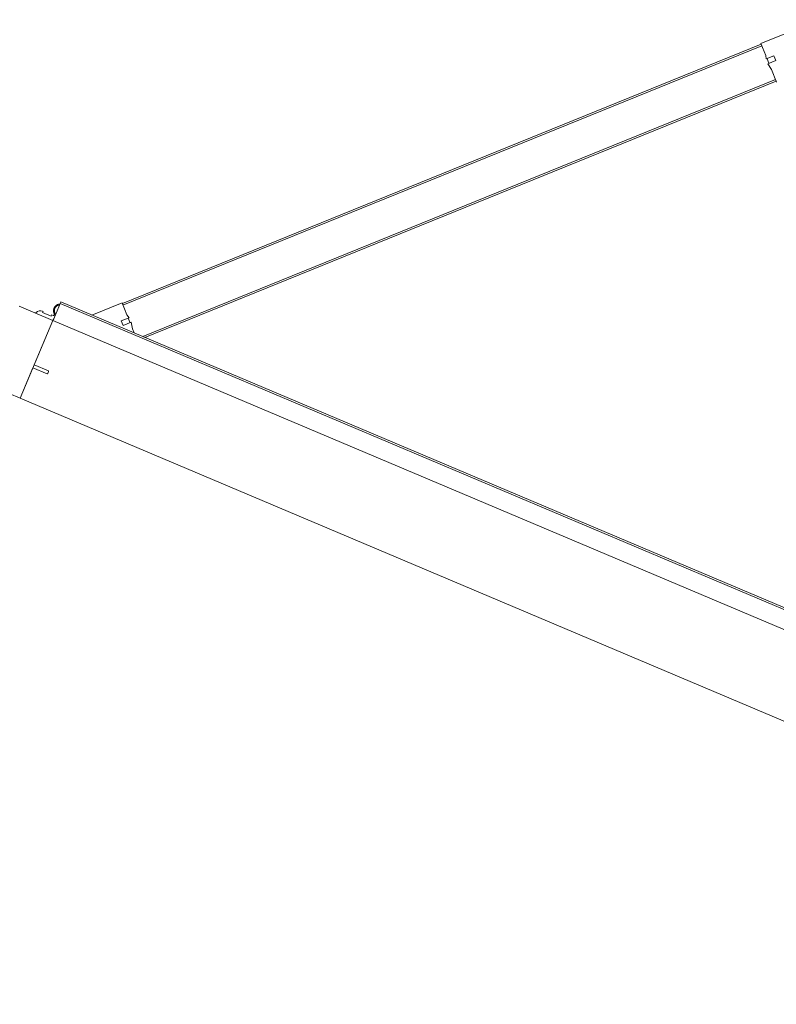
# Model space of a CAD drawing. Header units: millimetres. Extents: x 1512 to 2105, y 794 to 1149.
# Tile 216 of 256: x 1787.512 to 1788.422, y 1106.435 to 1107.619. Entities that reach past the tile are written whole.
import ezdxf

# ---------------------------------------------------------------- set-up
doc = ezdxf.new("R2010")
doc.units = ezdxf.units.MM
doc.layers.add('A-DOOR', color=31, linetype='Continuous', lineweight=9)

# ---------------------------------------------------------------- blocks, each defined once
blk = doc.blocks.new('5-panel_Bi-fold_external_door_10806 - Type 1-225860-اول')
at = {"layer": 'A-DOOR'}
for p, q in [((-1.6227, 0.7434), (-1.6764, 0.6897)), ((-1.6757, 0.689), (-2.262, 0.1027)), ((-1.6743, 0.6876), (-2.2606, 0.1012)), ((-1.6764, 0.6897), (-1.6652, 0.6785)), ((-1.6757, 0.689), (-1.6743, 0.6876)), ((-1.6652, 0.6785), (-1.6632, 0.675)), ((-1.6632, 0.675), (-1.6561, 0.6821)), ((-1.6624, 0.6757), (-1.6582, 0.6715)), ((-1.6518, 0.6779), (-1.6592, 0.6705)), ((-1.6561, 0.6821), (-1.6518, 0.6779)), ((-1.6592, 0.6705), (-1.6526, 0.6659)), ((-1.6526, 0.6659), (-1.641, 0.6543)), ((-1.6432, 0.6565), (-2.2239, 0.0757)), ((-1.6417, 0.655), (-2.2211, 0.0757)), ((-1.6432, 0.6565), (-1.6417, 0.655)), ((-2.2627, 0.1034), (-2.2904, 0.0757)), ((-2.2516, 0.0922), (-2.2627, 0.1034)), ((-2.2606, 0.1012), (-2.262, 0.1027)), ((-2.2551, 0.083), (-2.248, 0.0901)), ((-2.2509, 0.0788), (-2.2551, 0.083)), ((-2.248, 0.0901), (-2.2516, 0.0922)), ((-2.2435, 0.0861), (-2.2509, 0.0788)), ((-2.2445, 0.0851), (-2.2488, 0.0894)), ((-2.2389, 0.0796), (-2.2435, 0.0861)), ((2.581, 0.0759), (-2.331, 0.0759)), ((-2.331, 0.0755), (-2.331, 0.0759)), ((-2.331, 0.0743), (-2.331, 0.0755)), ((-2.331, 0.0737), (-2.331, 0.0743)), ((2.581, 0.0737), (-2.331, 0.0737)), ((-2.331, 0.0693), (-2.331, 0.0737)), ((-2.2351, 0.0757), (-2.2389, 0.0796)), ((-2.3325, 0.0594), (-2.3325, 0.0569)), ((-2.3325, 0.0594), (-2.3325, 0.0569)), ((-2.3325, 0.0594), (-2.3325, 0.0569)), ((-2.3325, 0.0594), (-2.3325, 0.0569)), ((-2.331, 0.0538), (-2.331, 0.0693)), ((-2.331, 0.0516), (-2.375, 0.0516)), ((-2.3461, 0.0569), (-2.3469, 0.0569)), ((-2.3461, 0.0569), (-2.3469, 0.0569)), ((-2.3461, 0.0553), (-2.3461, 0.0569)), ((-2.3461, 0.0553), (-2.3461, 0.0569)), ((-2.335, 0.0553), (-2.3461, 0.0553)), ((-2.331, 0.0569), (-2.335, 0.0569)), ((-2.335, 0.0569), (-2.335, 0.0553)), ((-2.331, 0.0516), (-2.331, 0.0538)), ((-2.331, -0.05), (-2.331, 0.0516)), ((-2.331, 0.0516), (2.581, 0.0516)), ((-2.331, -0.0065), (-2.331, 0.0516)), ((-2.3125, -0.0065), (-2.331, -0.0065)), ((-2.331, -0.05), (-2.331, -0.0102)), ((-2.331, -0.0102), (-2.3125, -0.0102)), ((-2.312, -0.0097), (-2.312, -0.007)), ((-2.375, -0.05), (-2.331, -0.05)), ((-2.331, -0.05), (2.581, -0.05))]:
    blk.add_line(p, q, dxfattribs=at)
at = {"layer": 'A-DOOR', "flags": 128}
blk.add_lwpolyline([(-2.3315, 0.0725), (-2.3317, 0.0724), (-2.332, 0.0722), (-2.3323, 0.072), (-2.3325, 0.0718), (-2.3328, 0.0716), (-2.333, 0.0714), (-2.3332, 0.0712), (-2.3335, 0.0709), (-2.3337, 0.0707), (-2.3339, 0.0704), (-2.3341, 0.0702), (-2.3342, 0.0699), (-2.3344, 0.0696), (-2.3346, 0.0694), (-2.3347, 0.0691), (-2.3348, 0.0688), (-2.335, 0.0685), (-2.3351, 0.0682), (-2.3352, 0.0679), (-2.3352, 0.0676), (-2.3353, 0.0673), (-2.3354, 0.067), (-2.3354, 0.0666), (-2.3355, 0.0663), (-2.3355, 0.066), (-2.3355, 0.0657), (-2.3355, 0.0654), (-2.3355, 0.065), (-2.3355, 0.0647), (-2.3354, 0.0644), (-2.3354, 0.0641), (-2.3353, 0.0638), (-2.3352, 0.0635), (-2.3351, 0.0632), (-2.335, 0.0629), (-2.3349, 0.0626), (-2.3348, 0.0623), (-2.3346, 0.062), (-2.3345, 0.0617), (-2.3343, 0.0614), (-2.3342, 0.0612), (-2.334, 0.0609), (-2.3338, 0.0606), (-2.3336, 0.0604), (-2.3334, 0.0602), (-2.3331, 0.0599), (-2.3329, 0.0597), (-2.3327, 0.0595), (-2.3324, 0.0593), (-2.3322, 0.0591), (-2.3319, 0.0589), (-2.3316, 0.0587), (-2.3313, 0.0586), (-2.3311, 0.0584)], dxfattribs=at)
blk.add_lwpolyline([(-2.3315, 0.0725), (-2.3317, 0.0724), (-2.332, 0.0722), (-2.3323, 0.072), (-2.3325, 0.0718), (-2.3328, 0.0716), (-2.333, 0.0714), (-2.3332, 0.0712), (-2.3335, 0.0709), (-2.3337, 0.0707), (-2.3339, 0.0704), (-2.3341, 0.0702), (-2.3342, 0.0699), (-2.3344, 0.0696), (-2.3346, 0.0694), (-2.3347, 0.0691), (-2.3348, 0.0688), (-2.335, 0.0685), (-2.3351, 0.0682), (-2.3352, 0.0679), (-2.3352, 0.0676), (-2.3353, 0.0673), (-2.3354, 0.067), (-2.3354, 0.0666), (-2.3355, 0.0663), (-2.3355, 0.066), (-2.3355, 0.0657), (-2.3355, 0.0654), (-2.3355, 0.065), (-2.3355, 0.0647), (-2.3354, 0.0644), (-2.3354, 0.0641), (-2.3353, 0.0638), (-2.3352, 0.0635), (-2.3351, 0.0632), (-2.335, 0.0629), (-2.3349, 0.0626), (-2.3348, 0.0623), (-2.3346, 0.062), (-2.3345, 0.0617), (-2.3343, 0.0614), (-2.3342, 0.0612), (-2.334, 0.0609), (-2.3338, 0.0606), (-2.3336, 0.0604), (-2.3334, 0.0602), (-2.3331, 0.0599), (-2.3329, 0.0597), (-2.3327, 0.0595), (-2.3324, 0.0593), (-2.3322, 0.0591), (-2.3319, 0.0589), (-2.3316, 0.0587), (-2.3313, 0.0586), (-2.3311, 0.0584)], dxfattribs=at)
blk.add_lwpolyline([(-2.3315, 0.0725), (-2.3317, 0.0724), (-2.332, 0.0722), (-2.3323, 0.072), (-2.3325, 0.0718), (-2.3328, 0.0716), (-2.333, 0.0714), (-2.3332, 0.0712), (-2.3335, 0.0709), (-2.3337, 0.0707), (-2.3339, 0.0704), (-2.3341, 0.0702), (-2.3342, 0.0699), (-2.3344, 0.0696), (-2.3346, 0.0694), (-2.3347, 0.0691), (-2.3348, 0.0688), (-2.335, 0.0685), (-2.3351, 0.0682), (-2.3352, 0.0679), (-2.3352, 0.0676), (-2.3353, 0.0673), (-2.3354, 0.067), (-2.3354, 0.0666), (-2.3355, 0.0663), (-2.3355, 0.066), (-2.3355, 0.0657), (-2.3355, 0.0654), (-2.3355, 0.065), (-2.3355, 0.0647), (-2.3354, 0.0644), (-2.3354, 0.0641), (-2.3353, 0.0638), (-2.3352, 0.0635), (-2.3351, 0.0632), (-2.335, 0.0629), (-2.3349, 0.0626), (-2.3348, 0.0623), (-2.3346, 0.062), (-2.3345, 0.0617), (-2.3343, 0.0614), (-2.3342, 0.0612), (-2.334, 0.0609), (-2.3338, 0.0606), (-2.3336, 0.0604), (-2.3334, 0.0602), (-2.3331, 0.0599), (-2.3329, 0.0597), (-2.3327, 0.0595), (-2.3324, 0.0593), (-2.3322, 0.0591), (-2.3319, 0.0589), (-2.3316, 0.0587), (-2.3313, 0.0586), (-2.3311, 0.0584)], dxfattribs=at)
blk.add_lwpolyline([(-2.3315, 0.0725), (-2.3317, 0.0724), (-2.332, 0.0722), (-2.3323, 0.072), (-2.3325, 0.0718), (-2.3328, 0.0716), (-2.333, 0.0714), (-2.3332, 0.0712), (-2.3335, 0.0709), (-2.3337, 0.0707), (-2.3339, 0.0704), (-2.3341, 0.0702), (-2.3342, 0.0699), (-2.3344, 0.0696), (-2.3346, 0.0694), (-2.3347, 0.0691), (-2.3348, 0.0688), (-2.335, 0.0685), (-2.3351, 0.0682), (-2.3352, 0.0679), (-2.3352, 0.0676), (-2.3353, 0.0673), (-2.3354, 0.067), (-2.3354, 0.0666), (-2.3355, 0.0663), (-2.3355, 0.066), (-2.3355, 0.0657), (-2.3355, 0.0654), (-2.3355, 0.065), (-2.3355, 0.0647), (-2.3354, 0.0644), (-2.3354, 0.0641), (-2.3353, 0.0638), (-2.3352, 0.0635), (-2.3351, 0.0632), (-2.335, 0.0629), (-2.3349, 0.0626), (-2.3348, 0.0623), (-2.3346, 0.062), (-2.3345, 0.0617), (-2.3343, 0.0614), (-2.3342, 0.0612), (-2.334, 0.0609), (-2.3338, 0.0606), (-2.3336, 0.0604), (-2.3334, 0.0602), (-2.3331, 0.0599), (-2.3329, 0.0597), (-2.3327, 0.0595), (-2.3324, 0.0593), (-2.3322, 0.0591), (-2.3319, 0.0589), (-2.3316, 0.0587), (-2.3313, 0.0586), (-2.3311, 0.0584)], dxfattribs=at)
blk.add_lwpolyline([(-2.3315, 0.0725), (-2.3317, 0.0724), (-2.332, 0.0722), (-2.3323, 0.072), (-2.3325, 0.0718), (-2.3328, 0.0716), (-2.333, 0.0714), (-2.3332, 0.0712), (-2.3335, 0.0709), (-2.3337, 0.0707), (-2.3339, 0.0704), (-2.3341, 0.0702), (-2.3342, 0.0699), (-2.3344, 0.0696), (-2.3346, 0.0694), (-2.3347, 0.0691), (-2.3348, 0.0688), (-2.335, 0.0685), (-2.3351, 0.0682), (-2.3352, 0.0679), (-2.3352, 0.0676), (-2.3353, 0.0673), (-2.3354, 0.067), (-2.3354, 0.0666), (-2.3355, 0.0663), (-2.3355, 0.066), (-2.3355, 0.0657), (-2.3355, 0.0654), (-2.3355, 0.065), (-2.3355, 0.0647), (-2.3354, 0.0644), (-2.3354, 0.0641), (-2.3353, 0.0638), (-2.3352, 0.0635), (-2.3351, 0.0632), (-2.335, 0.0629), (-2.3349, 0.0626), (-2.3348, 0.0623), (-2.3346, 0.062), (-2.3345, 0.0617), (-2.3343, 0.0614), (-2.3342, 0.0612), (-2.334, 0.0609), (-2.3338, 0.0606), (-2.3336, 0.0604), (-2.3334, 0.0602), (-2.3331, 0.0599), (-2.3329, 0.0597), (-2.3327, 0.0595), (-2.3324, 0.0593), (-2.3322, 0.0591), (-2.3319, 0.0589), (-2.3316, 0.0587), (-2.3313, 0.0586), (-2.3311, 0.0584)], dxfattribs=at)
blk.add_lwpolyline([(-2.3315, 0.0725), (-2.3317, 0.0724), (-2.332, 0.0722), (-2.3323, 0.072), (-2.3325, 0.0718), (-2.3328, 0.0716), (-2.333, 0.0714), (-2.3332, 0.0712), (-2.3335, 0.0709), (-2.3337, 0.0707), (-2.3339, 0.0704), (-2.3341, 0.0702), (-2.3342, 0.0699), (-2.3344, 0.0696), (-2.3346, 0.0694), (-2.3347, 0.0691), (-2.3348, 0.0688), (-2.335, 0.0685), (-2.3351, 0.0682), (-2.3352, 0.0679), (-2.3352, 0.0676), (-2.3353, 0.0673), (-2.3354, 0.067), (-2.3354, 0.0666), (-2.3355, 0.0663), (-2.3355, 0.066), (-2.3355, 0.0657), (-2.3355, 0.0654), (-2.3355, 0.065), (-2.3355, 0.0647), (-2.3354, 0.0644), (-2.3354, 0.0641), (-2.3353, 0.0638), (-2.3352, 0.0635), (-2.3351, 0.0632), (-2.335, 0.0629), (-2.3349, 0.0626), (-2.3348, 0.0623), (-2.3346, 0.062), (-2.3345, 0.0617), (-2.3343, 0.0614), (-2.3342, 0.0612), (-2.334, 0.0609), (-2.3338, 0.0606), (-2.3336, 0.0604), (-2.3334, 0.0602), (-2.3331, 0.0599), (-2.3329, 0.0597), (-2.3327, 0.0595), (-2.3324, 0.0593), (-2.3322, 0.0591), (-2.3319, 0.0589), (-2.3316, 0.0587), (-2.3313, 0.0586), (-2.3311, 0.0584)], dxfattribs=at)
blk.add_lwpolyline([(-2.3315, 0.0725), (-2.3317, 0.0724), (-2.332, 0.0722), (-2.3323, 0.072), (-2.3325, 0.0718), (-2.3328, 0.0716), (-2.333, 0.0714), (-2.3332, 0.0712), (-2.3335, 0.0709), (-2.3337, 0.0707), (-2.3339, 0.0704), (-2.3341, 0.0702), (-2.3342, 0.0699), (-2.3344, 0.0696), (-2.3346, 0.0694), (-2.3347, 0.0691), (-2.3348, 0.0688), (-2.335, 0.0685), (-2.3351, 0.0682), (-2.3352, 0.0679), (-2.3352, 0.0676), (-2.3353, 0.0673), (-2.3354, 0.067), (-2.3354, 0.0666), (-2.3355, 0.0663), (-2.3355, 0.066), (-2.3355, 0.0657), (-2.3355, 0.0654), (-2.3355, 0.065), (-2.3355, 0.0647), (-2.3354, 0.0644), (-2.3354, 0.0641), (-2.3353, 0.0638), (-2.3352, 0.0635), (-2.3351, 0.0632), (-2.335, 0.0629), (-2.3349, 0.0626), (-2.3348, 0.0623), (-2.3346, 0.062), (-2.3345, 0.0617), (-2.3343, 0.0614), (-2.3342, 0.0612), (-2.334, 0.0609), (-2.3338, 0.0606), (-2.3336, 0.0604), (-2.3334, 0.0602), (-2.3331, 0.0599), (-2.3329, 0.0597), (-2.3327, 0.0595), (-2.3324, 0.0593), (-2.3322, 0.0591), (-2.3319, 0.0589), (-2.3316, 0.0587), (-2.3313, 0.0586), (-2.3311, 0.0584)], dxfattribs=at)
blk.add_lwpolyline([(-2.3315, 0.0725), (-2.3317, 0.0724), (-2.332, 0.0722), (-2.3323, 0.072), (-2.3325, 0.0718), (-2.3328, 0.0716), (-2.333, 0.0714), (-2.3332, 0.0712), (-2.3335, 0.0709), (-2.3337, 0.0707), (-2.3339, 0.0704), (-2.3341, 0.0702), (-2.3342, 0.0699), (-2.3344, 0.0696), (-2.3346, 0.0694), (-2.3347, 0.0691), (-2.3348, 0.0688), (-2.335, 0.0685), (-2.3351, 0.0682), (-2.3352, 0.0679), (-2.3352, 0.0676), (-2.3353, 0.0673), (-2.3354, 0.067), (-2.3354, 0.0666), (-2.3355, 0.0663), (-2.3355, 0.066), (-2.3355, 0.0657), (-2.3355, 0.0654), (-2.3355, 0.065), (-2.3355, 0.0647), (-2.3354, 0.0644), (-2.3354, 0.0641), (-2.3353, 0.0638), (-2.3352, 0.0635), (-2.3351, 0.0632), (-2.335, 0.0629), (-2.3349, 0.0626), (-2.3348, 0.0623), (-2.3346, 0.062), (-2.3345, 0.0617), (-2.3343, 0.0614), (-2.3342, 0.0612), (-2.334, 0.0609), (-2.3338, 0.0606), (-2.3336, 0.0604), (-2.3334, 0.0602), (-2.3331, 0.0599), (-2.3329, 0.0597), (-2.3327, 0.0595), (-2.3324, 0.0593), (-2.3322, 0.0591), (-2.3319, 0.0589), (-2.3316, 0.0587), (-2.3313, 0.0586), (-2.3311, 0.0584)], dxfattribs=at)
at = {"layer": 'A-DOOR'}
for centre, radius, start, end in [((-2.3275, 0.0656), 0.007, 124.641, 235.359), ((-2.3275, 0.0656), 0.008, 231.3178, 244.0452), ((-2.3275, 0.0656), 0.008, 231.3178, 244.0452), ((-2.3275, 0.0656), 0.008, 231.3178, 244.0452), ((-2.3275, 0.0656), 0.008, 231.3178, 244.0452), ((-2.3469, 0.0499), 0.007, 90, 159.7478), ((-2.3469, 0.0499), 0.007, 90, 159.7478), ((-2.353, 0.0521), 0.0005, 159.7478, 270), ((-2.353, 0.0521), 0.0005, 159.7478, 270), ((-2.3125, -0.007), 0.0005, 0, 90), ((-2.3125, -0.0097), 0.0005, 270, 0)]:
    blk.add_arc(centre, radius, start, end, dxfattribs=at)

msp = doc.modelspace()

# ---------------------------------------------------------------- block references
at = {"layer": 'A-DOOR', "rotation": 337.0881603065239}
msp.add_blockref('5-panel_Bi-fold_external_door_10806 - Type 1-225860-اول', (1789.6792, 1106.3026), dxfattribs=at)

doc.saveas('drawing.dxf')
